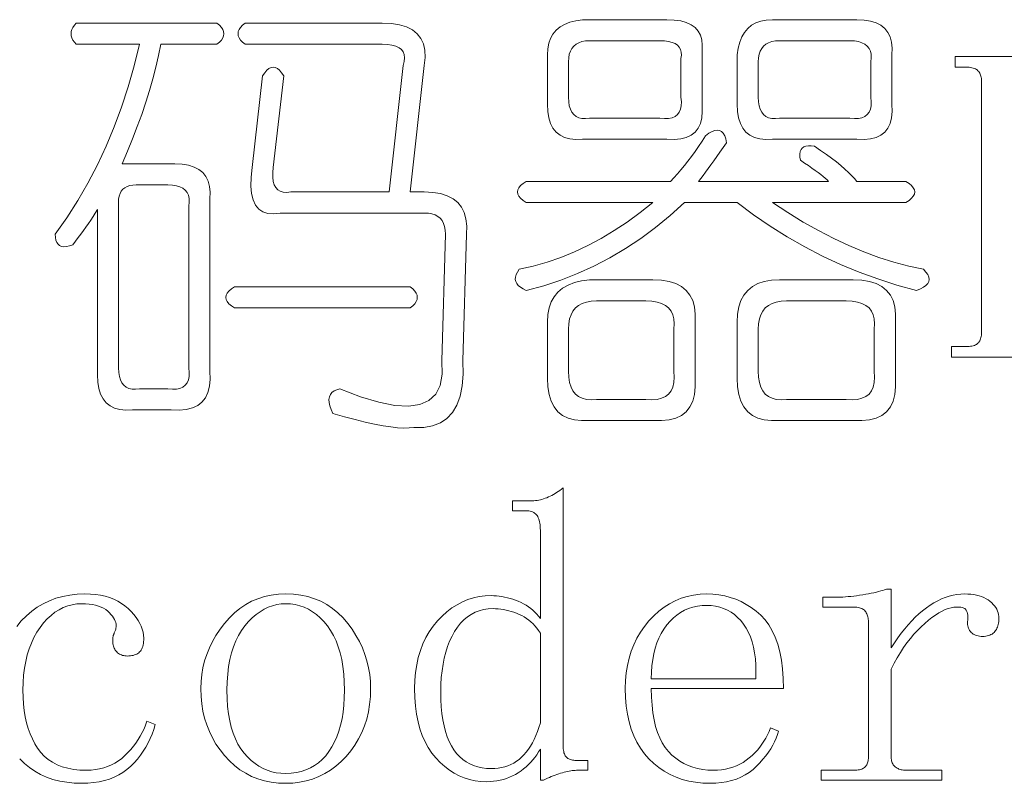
# Model space of a CAD drawing. Extents: x 1 to 297, y 1 to 210.
# Tile 148 of 171: x 244.73 to 249.21, y 46.9 to 50.37. Entities that reach past the tile are written whole.
import ezdxf

# ---------------------------------------------------------------- set-up
doc = ezdxf.new("R2010")
doc.units = 0

msp = doc.modelspace()

# ---------------------------------------------------------------- linework, layer by layer
at = {"color": 7, "lineweight": 13}
for points in [[(247.2906, 50.372), (247.6746, 50.372), (247.7079, 50.3706), (247.7374, 50.3663), (247.763, 50.3591), (247.7847, 50.349), (247.8026, 50.336), (247.8167, 50.3202), (247.827, 50.3015), (247.8333, 50.2799), (247.8359, 50.2554), (247.8346, 50.228), (247.8346, 49.988), (247.8359, 49.9548), (247.8334, 49.9253), (247.827, 49.8997), (247.8167, 49.878), (247.8026, 49.86), (247.7847, 49.846), (247.763, 49.8357), (247.7374, 49.8293), (247.7079, 49.8268), (247.6746, 49.828), (247.2906, 49.828), (247.2602, 49.8268), (247.233, 49.8293), (247.209, 49.8357), (247.1882, 49.846), (247.1706, 49.86), (247.1562, 49.878), (247.145, 49.8997), (247.137, 49.9253), (247.1322, 49.9548), (247.1306, 49.988), (247.1306, 50.212), (247.1322, 50.2396), (247.137, 50.2645), (247.145, 50.2869), (247.1562, 50.3068), (247.1706, 50.324), (247.1882, 50.3388), (247.209, 50.3509), (247.233, 50.3605), (247.2602, 50.3676)], [(247.9946, 50.212), (247.9991, 50.2424), (248.0061, 50.2696), (248.0157, 50.2936), (248.0279, 50.3144), (248.0426, 50.332), (248.0599, 50.3464), (248.0798, 50.3576), (248.1022, 50.3656), (248.1271, 50.3704), (248.1546, 50.372), (248.5386, 50.372), (248.5719, 50.3704), (248.6013, 50.3656), (248.627, 50.3576), (248.6487, 50.3464), (248.6666, 50.332), (248.6807, 50.3144), (248.6909, 50.2936), (248.6974, 50.2696), (248.6999, 50.2424), (248.6986, 50.212), (248.6986, 49.988), (248.6999, 49.9548), (248.6974, 49.9253), (248.6909, 49.8997), (248.6807, 49.878), (248.6666, 49.86), (248.6487, 49.846), (248.627, 49.8357), (248.6013, 49.8293), (248.5719, 49.8268), (248.5386, 49.828), (248.1546, 49.828), (248.1242, 49.8268), (248.097, 49.8293), (248.073, 49.8357), (248.0522, 49.846), (248.0346, 49.86), (248.0202, 49.878), (248.009, 49.8997), (248.001, 49.9253), (247.9962, 49.9548), (247.9946, 49.988)], [(244.9866, 50.356), (245.6266, 50.356), (245.6382, 50.3464), (245.6471, 50.3368), (245.6535, 50.3272), (245.6573, 50.3176), (245.6586, 50.308), (245.6573, 50.2984), (245.6535, 50.2888), (245.6471, 50.2792), (245.6382, 50.2696), (245.6266, 50.26), (245.3706, 50.26), (245.3602, 50.2085), (245.3482, 50.1564), (245.3346, 50.1036), (245.3194, 50.0501), (245.3026, 49.996), (245.2842, 49.9413), (245.2642, 49.886), (245.2426, 49.83), (245.2194, 49.7733), (245.1946, 49.716), (245.4346, 49.716), (245.4679, 49.7144), (245.4973, 49.7096), (245.5229, 49.7016), (245.5447, 49.6904), (245.5626, 49.676), (245.5767, 49.6584), (245.5869, 49.6376), (245.5934, 49.6136), (245.5959, 49.5864), (245.5946, 49.556), (245.5946, 48.772), (245.5957, 48.7357), (245.5927, 48.7036), (245.5855, 48.6756), (245.5742, 48.6517), (245.5586, 48.632), (245.539, 48.6165), (245.5151, 48.6052), (245.4871, 48.598), (245.455, 48.5949), (245.4186, 48.596), (245.2426, 48.596), (245.2122, 48.5948), (245.185, 48.5973), (245.161, 48.6037), (245.1402, 48.614), (245.1226, 48.628), (245.1082, 48.646), (245.097, 48.6677), (245.089, 48.6933), (245.0842, 48.7228), (245.0826, 48.756), (245.0826, 49.508), (245.0729, 49.492), (245.0628, 49.476), (245.0524, 49.46), (245.0417, 49.444), (245.0306, 49.428), (245.0193, 49.412), (245.0076, 49.396), (244.9956, 49.38), (244.9833, 49.364), (244.9706, 49.348), (244.9554, 49.3428), (244.9418, 49.3397), (244.9298, 49.3389), (244.9194, 49.3404), (244.9106, 49.344), (244.9034, 49.35), (244.8978, 49.3581), (244.8938, 49.3685), (244.8914, 49.3812), (244.8906, 49.396), (244.9434, 49.4709), (244.993, 49.5484), (245.0394, 49.6284), (245.0826, 49.7109), (245.1226, 49.796), (245.1594, 49.8837), (245.193, 49.974), (245.2234, 50.0668), (245.2506, 50.1621), (245.2746, 50.26), (244.9866, 50.26), (244.978, 50.2696), (244.9713, 50.2792), (244.9665, 50.2888), (244.9636, 50.2984), (244.9626, 50.308), (244.9636, 50.3176), (244.9665, 50.3272), (244.9713, 50.3368), (244.978, 50.3464)], [(245.7546, 50.356), (246.3786, 50.356), (246.4209, 50.3541), (246.458, 50.3484), (246.49, 50.3388), (246.5169, 50.3253), (246.5386, 50.308), (246.5553, 50.2869), (246.5668, 50.262), (246.5732, 50.2332), (246.5745, 50.2005), (246.5706, 50.164), (246.5066, 49.588), (246.5706, 49.588), (246.61, 49.5861), (246.6449, 49.5804), (246.6753, 49.5708), (246.7012, 49.5573), (246.7226, 49.54), (246.7396, 49.5189), (246.7521, 49.494), (246.7601, 49.4652), (246.7636, 49.4325), (246.7626, 49.396), (246.7466, 48.82), (246.7473, 48.7594), (246.7428, 48.7055), (246.7332, 48.6583), (246.7185, 48.6178), (246.6986, 48.584), (246.6737, 48.557), (246.6436, 48.5367), (246.6084, 48.5231), (246.5681, 48.5162), (246.5226, 48.516), (246.5017, 48.5138), (246.4772, 48.5135), (246.4492, 48.5151), (246.4177, 48.5186), (246.3826, 48.524), (246.3441, 48.5314), (246.302, 48.5407), (246.2564, 48.5519), (246.2073, 48.565), (246.1546, 48.58), (246.1463, 48.5984), (246.1405, 48.6152), (246.1373, 48.6304), (246.1367, 48.644), (246.1386, 48.656), (246.1431, 48.6664), (246.1501, 48.6752), (246.1598, 48.6824), (246.1719, 48.688), (246.1866, 48.692), (246.2805, 48.6559), (246.3639, 48.6306), (246.4367, 48.6162), (246.4989, 48.6127), (246.5506, 48.62), (246.5918, 48.6383), (246.6223, 48.6674), (246.6423, 48.7074), (246.6517, 48.7583), (246.6506, 48.82), (246.6666, 49.396), (246.6657, 49.4143), (246.6628, 49.4306), (246.658, 49.445), (246.6513, 49.4575), (246.6426, 49.468), (246.6321, 49.4767), (246.6196, 49.4834), (246.6052, 49.4882), (246.5889, 49.4911), (246.5706, 49.492), (245.9146, 49.492), (245.8846, 49.4884), (245.8583, 49.4901), (245.8359, 49.4973), (245.8174, 49.51), (245.8026, 49.528), (245.7917, 49.5516), (245.7847, 49.5805), (245.7815, 49.6149), (245.7822, 49.6548), (245.7866, 49.7), (245.8346, 50.116), (245.8442, 50.1304), (245.8538, 50.1416), (245.8634, 50.1496), (245.873, 50.1544), (245.8826, 50.156), (245.8922, 50.1544), (245.9018, 50.1496), (245.9114, 50.1416), (245.921, 50.1304), (245.9306, 50.116), (245.8826, 49.7), (245.8806, 49.6759), (245.8807, 49.6546), (245.8831, 49.6362), (245.8878, 49.6207), (245.8946, 49.608), (245.9037, 49.5983), (245.9151, 49.5914), (245.9287, 49.5874), (245.9445, 49.5863), (245.9626, 49.588), (246.4106, 49.588), (246.4746, 50.164), (246.4794, 50.1823), (246.481, 50.1986), (246.4794, 50.213), (246.4746, 50.2255), (246.4666, 50.236), (246.4554, 50.2447), (246.441, 50.2514), (246.4234, 50.2562), (246.4026, 50.2591), (246.3786, 50.26), (245.7546, 50.26), (245.7431, 50.2696), (245.7341, 50.2792), (245.7278, 50.2888), (245.7239, 50.2984), (245.7226, 50.308), (245.7239, 50.3176), (245.7278, 50.3272), (245.7341, 50.3368), (245.7431, 50.3464)], [(247.6426, 50.276), (247.3226, 50.276), (247.3044, 50.2751), (247.2881, 50.2722), (247.2737, 50.2674), (247.2612, 50.2607), (247.2506, 50.252), (247.242, 50.2415), (247.2353, 50.229), (247.2305, 50.2146), (247.2276, 50.1983), (247.2266, 50.18), (247.2266, 50.02), (247.2276, 49.9989), (247.2305, 49.9804), (247.2353, 49.9644), (247.242, 49.9509), (247.2506, 49.94), (247.2612, 49.9317), (247.2737, 49.926), (247.2881, 49.9228), (247.3044, 49.9221), (247.3226, 49.924), (247.6426, 49.924), (247.6638, 49.9221), (247.6823, 49.9228), (247.6983, 49.926), (247.7117, 49.9317), (247.7226, 49.94), (247.731, 49.9509), (247.7367, 49.9644), (247.7399, 49.9804), (247.7406, 49.9989), (247.7386, 50.02), (247.7386, 50.196), (247.7406, 50.2112), (247.7399, 50.2248), (247.7367, 50.2368), (247.731, 50.2472), (247.7226, 50.256), (247.7117, 50.2632), (247.6983, 50.2688), (247.6823, 50.2728), (247.6638, 50.2752)], [(248.5066, 50.276), (248.1866, 50.276), (248.1684, 50.2751), (248.1521, 50.2722), (248.1377, 50.2674), (248.1252, 50.2607), (248.1146, 50.252), (248.106, 50.2415), (248.0993, 50.229), (248.0945, 50.2146), (248.0916, 50.1983), (248.0906, 50.18), (248.0906, 50.02), (248.0916, 49.9989), (248.0945, 49.9804), (248.0993, 49.9644), (248.106, 49.9509), (248.1146, 49.94), (248.1252, 49.9317), (248.1377, 49.926), (248.1521, 49.9228), (248.1684, 49.9221), (248.1866, 49.924), (248.5066, 49.924), (248.5278, 49.9221), (248.5463, 49.9228), (248.5623, 49.926), (248.5757, 49.9317), (248.5866, 49.94), (248.595, 49.9509), (248.6007, 49.9644), (248.6039, 49.9804), (248.6046, 49.9989), (248.6026, 50.02), (248.6026, 50.18), (248.6046, 50.1983), (248.6039, 50.2146), (248.6007, 50.229), (248.595, 50.2415), (248.5866, 50.252), (248.5757, 50.2607), (248.5623, 50.2674), (248.5463, 50.2722), (248.5278, 50.2751)], [(248.2826, 49.732), (248.2804, 49.7471), (248.2801, 49.7602), (248.2817, 49.7714), (248.2852, 49.7807), (248.2906, 49.788), (248.298, 49.7935), (248.3073, 49.797), (248.3185, 49.7986), (248.3316, 49.7983), (248.3466, 49.796), (248.3745, 49.7772), (248.4004, 49.7589), (248.4244, 49.7413), (248.4465, 49.7244), (248.4666, 49.708), (248.4849, 49.6924), (248.5012, 49.6773), (248.5156, 49.6629), (248.5281, 49.6492), (248.5386, 49.636), (248.7626, 49.636), (248.777, 49.6264), (248.7882, 49.6168), (248.7962, 49.6072), (248.801, 49.5976), (248.8026, 49.588), (248.801, 49.5784), (248.7962, 49.5688), (248.7882, 49.5592), (248.777, 49.5496), (248.7626, 49.54), (248.1546, 49.54), (248.2249, 49.4938), (248.2948, 49.4511), (248.3644, 49.4119), (248.4337, 49.3762), (248.5026, 49.344), (248.5713, 49.3154), (248.6396, 49.2903), (248.7076, 49.2687), (248.7753, 49.2506), (248.8426, 49.236), (248.8538, 49.2236), (248.8618, 49.2117), (248.8666, 49.2005), (248.8682, 49.19), (248.8666, 49.18), (248.8618, 49.1708), (248.8538, 49.1621), (248.8426, 49.1541), (248.8282, 49.1468), (248.8106, 49.14), (248.7218, 49.1642), (248.6346, 49.1919), (248.549, 49.2231), (248.465, 49.2578), (248.3826, 49.296), (248.3018, 49.3378), (248.2226, 49.3831), (248.145, 49.4319), (248.069, 49.4842), (247.9946, 49.54), (247.7546, 49.54), (247.6898, 49.4813), (247.6234, 49.4268), (247.5554, 49.3764), (247.4858, 49.3301), (247.4146, 49.288), (247.3418, 49.2501), (247.2674, 49.2164), (247.1914, 49.1868), (247.1138, 49.1613), (247.0346, 49.14), (247.0199, 49.1468), (247.0078, 49.1541), (246.9982, 49.1621), (246.9911, 49.1708), (246.9866, 49.18), (246.9847, 49.19), (246.9854, 49.2005), (246.9886, 49.2117), (246.9943, 49.2236), (247.0026, 49.236), (247.0663, 49.2506), (247.1293, 49.2687), (247.1918, 49.2903), (247.2535, 49.3154), (247.3146, 49.344), (247.3751, 49.3762), (247.435, 49.4119), (247.4942, 49.4511), (247.5527, 49.4938), (247.6106, 49.54), (247.0346, 49.54), (247.0202, 49.5496), (247.009, 49.5592), (247.001, 49.5688), (246.9962, 49.5784), (246.9946, 49.588), (246.9962, 49.5976), (247.001, 49.6072), (247.009, 49.6168), (247.0202, 49.6264), (247.0346, 49.636), (247.6906, 49.636), (247.7066, 49.6525), (247.7226, 49.67), (247.7386, 49.6884), (247.7546, 49.7077), (247.7706, 49.728), (247.7866, 49.7493), (247.8026, 49.7716), (247.8186, 49.7948), (247.8346, 49.8189), (247.8506, 49.844), (247.866, 49.8552), (247.8801, 49.8632), (247.8929, 49.868), (247.9044, 49.8696), (247.9146, 49.868), (247.9236, 49.8632), (247.9313, 49.8552), (247.9377, 49.844), (247.9428, 49.8296), (247.9466, 49.812), (247.931, 49.7901), (247.9159, 49.7692), (247.9015, 49.7492), (247.8878, 49.7301), (247.8746, 49.712), (247.8622, 49.6949), (247.8503, 49.6788), (247.8391, 49.6636), (247.8286, 49.6493), (247.8186, 49.636), (248.4106, 49.636), (248.4036, 49.6428), (248.3953, 49.6501), (248.3857, 49.6581), (248.3748, 49.6668), (248.3626, 49.676), (248.3492, 49.686), (248.3345, 49.6965), (248.3185, 49.7077), (248.3012, 49.7196)], [(245.4026, 49.62), (245.2586, 49.62), (245.2434, 49.6192), (245.2298, 49.6168), (245.2178, 49.6128), (245.2074, 49.6072), (245.1986, 49.6), (245.1914, 49.5912), (245.1858, 49.5808), (245.1818, 49.5688), (245.1794, 49.5552), (245.1786, 49.54), (245.1786, 48.788), (245.1796, 48.7669), (245.1825, 48.7484), (245.1873, 48.7324), (245.194, 48.7189), (245.2026, 48.708), (245.2132, 48.6997), (245.2257, 48.694), (245.2401, 48.6908), (245.2564, 48.6901), (245.2746, 48.692), (245.4026, 48.692), (245.4238, 48.6901), (245.4423, 48.6908), (245.4583, 48.694), (245.4718, 48.6997), (245.4826, 48.708), (245.491, 48.7189), (245.4967, 48.7324), (245.4999, 48.7484), (245.5005, 48.7669), (245.4986, 48.788), (245.4986, 49.524), (245.5005, 49.5423), (245.4999, 49.5586), (245.4967, 49.573), (245.491, 49.5855), (245.4826, 49.596), (245.4718, 49.6047), (245.4583, 49.6114), (245.4423, 49.6162), (245.4238, 49.6191)], [(247.1306, 48.996), (247.1326, 49.0296), (247.1383, 49.06), (247.1479, 49.0872), (247.1613, 49.1112), (247.1786, 49.132), (247.1998, 49.1496), (247.2247, 49.164), (247.2535, 49.1752), (247.2861, 49.1832), (247.3226, 49.188), (247.6106, 49.188), (247.65, 49.1861), (247.6849, 49.1804), (247.7153, 49.1708), (247.7412, 49.1573), (247.7626, 49.14), (247.7796, 49.1189), (247.7921, 49.094), (247.8001, 49.0652), (247.8036, 49.0325), (247.8026, 48.996), (247.8026, 48.74), (247.8036, 48.7007), (247.8001, 48.6658), (247.7921, 48.6354), (247.7796, 48.6095), (247.7626, 48.588), (247.7412, 48.5711), (247.7153, 48.5586), (247.6849, 48.5506), (247.65, 48.5471), (247.6106, 48.548), (247.3226, 48.548), (247.2861, 48.5471), (247.2535, 48.5506), (247.2247, 48.5586), (247.1998, 48.5711), (247.1786, 48.588), (247.1613, 48.6095), (247.1479, 48.6354), (247.1383, 48.6658), (247.1326, 48.7007), (247.1306, 48.74)], [(247.9946, 48.996), (247.9966, 49.0325), (248.0023, 49.0652), (248.0119, 49.094), (248.0253, 49.1189), (248.0426, 49.14), (248.0638, 49.1573), (248.0887, 49.1708), (248.1175, 49.1804), (248.1501, 49.1861), (248.1866, 49.188), (248.5226, 49.188), (248.562, 49.1861), (248.5969, 49.1804), (248.6273, 49.1708), (248.6532, 49.1573), (248.6746, 49.14), (248.6916, 49.1189), (248.7041, 49.094), (248.7121, 49.0652), (248.7156, 49.0325), (248.7146, 48.996), (248.7146, 48.74), (248.7156, 48.7007), (248.7121, 48.6658), (248.7041, 48.6354), (248.6916, 48.6095), (248.6746, 48.588), (248.6532, 48.5711), (248.6273, 48.5586), (248.5969, 48.5506), (248.562, 48.5471), (248.5226, 48.548), (248.1866, 48.548), (248.1501, 48.5471), (248.1175, 48.5506), (248.0887, 48.5586), (248.0638, 48.5711), (248.0426, 48.588), (248.0253, 48.6095), (248.0119, 48.6354), (248.0023, 48.6658), (247.9966, 48.7007), (247.9946, 48.74)], [(246.5066, 49.156), (246.5182, 49.1464), (246.5271, 49.1368), (246.5335, 49.1272), (246.5374, 49.1176), (246.5386, 49.108), (246.5374, 49.0984), (246.5335, 49.0888), (246.5271, 49.0792), (246.5182, 49.0696), (246.5066, 49.06), (245.7066, 49.06), (245.6922, 49.0696), (245.681, 49.0792), (245.673, 49.0888), (245.6682, 49.0984), (245.6666, 49.108), (245.6682, 49.1176), (245.673, 49.1272), (245.681, 49.1368), (245.6922, 49.1464), (245.7066, 49.156)], [(247.5786, 49.092), (247.3546, 49.092), (247.3303, 49.0908), (247.3085, 49.0869), (247.2894, 49.0805), (247.2727, 49.0716), (247.2586, 49.06), (247.2471, 49.046), (247.2382, 49.0293), (247.2318, 49.0101), (247.2279, 48.9884), (247.2266, 48.964), (247.2266, 48.772), (247.2279, 48.7448), (247.2318, 48.7208), (247.2382, 48.7), (247.2471, 48.6824), (247.2586, 48.668), (247.2727, 48.6568), (247.2894, 48.6488), (247.3085, 48.644), (247.3303, 48.6424), (247.3546, 48.644), (247.5786, 48.644), (247.6058, 48.6424), (247.6298, 48.644), (247.6506, 48.6488), (247.6682, 48.6568), (247.6826, 48.668), (247.6938, 48.6824), (247.7018, 48.7), (247.7066, 48.7208), (247.7082, 48.7448), (247.7066, 48.772), (247.7066, 48.964), (247.7082, 48.9884), (247.7066, 49.0101), (247.7018, 49.0293), (247.6938, 49.046), (247.6826, 49.06), (247.6682, 49.0716), (247.6506, 49.0805), (247.6298, 49.0869), (247.6058, 49.0908)], [(248.4906, 49.092), (248.2186, 49.092), (248.1943, 49.0908), (248.1725, 49.0869), (248.1534, 49.0805), (248.1367, 49.0716), (248.1226, 49.06), (248.1111, 49.046), (248.1022, 49.0293), (248.0957, 49.0101), (248.0919, 48.9884), (248.0906, 48.964), (248.0906, 48.772), (248.0919, 48.7448), (248.0957, 48.7208), (248.1022, 48.7), (248.1111, 48.6824), (248.1226, 48.668), (248.1367, 48.6568), (248.1534, 48.6488), (248.1725, 48.644), (248.1943, 48.6424), (248.2186, 48.644), (248.4906, 48.644), (248.5178, 48.6424), (248.5418, 48.644), (248.5626, 48.6488), (248.5802, 48.6568), (248.5946, 48.668), (248.6058, 48.6824), (248.6138, 48.7), (248.6186, 48.7208), (248.6202, 48.7448), (248.6186, 48.772), (248.6186, 48.964), (248.6202, 48.9884), (248.6186, 49.0101), (248.6138, 49.0293), (248.6058, 49.046), (248.5946, 49.06), (248.5802, 49.0716), (248.5626, 49.0805), (248.5418, 49.0869), (248.5178, 49.0908)], [(246.8535, 46.904), (246.8271, 46.9051), (246.8015, 46.9084), (246.7766, 46.9137), (246.7525, 46.9213), (246.729, 46.931), (246.7064, 46.9428), (246.6845, 46.9568), (246.6633, 46.973), (246.6429, 46.9913), (246.6232, 47.0118), (246.6049, 47.0343), (246.5884, 47.0589), (246.5739, 47.0854), (246.5614, 47.114), (246.5508, 47.1445), (246.5421, 47.1771), (246.5353, 47.2117), (246.5305, 47.2483), (246.5276, 47.2869), (246.5266, 47.3275), (246.5277, 47.3653), (246.5308, 47.4016), (246.536, 47.4363), (246.5433, 47.4695), (246.5526, 47.5011), (246.5641, 47.5312), (246.5776, 47.5597), (246.5932, 47.5866), (246.6109, 47.6119), (246.6306, 47.6358), (246.6518, 47.6576), (246.6737, 47.6772), (246.6964, 47.6945), (246.7198, 47.7094), (246.7439, 47.7221), (246.7688, 47.7325), (246.7944, 47.7405), (246.8208, 47.7463), (246.8479, 47.7497), (246.8758, 47.7509), (246.8877, 47.7506), (246.8997, 47.7499), (246.9118, 47.7486), (246.9239, 47.7467), (246.9361, 47.7444), (246.9484, 47.7415), (246.9608, 47.7382), (246.9732, 47.7343), (246.9857, 47.7298), (246.9983, 47.7249), (247.0107, 47.7194), (247.0226, 47.7135), (247.0339, 47.707), (247.0447, 47.6999), (247.055, 47.6924), (247.0648, 47.6843), (247.074, 47.6758), (247.0827, 47.6667), (247.0909, 47.657), (247.0986, 47.6469), (247.0986, 48.048), (247.0985, 48.0567), (247.098, 48.065), (247.0973, 48.0728), (247.0963, 48.0801), (247.0949, 48.087), (247.0933, 48.0935), (247.0914, 48.0995), (247.0891, 48.1051), (247.0866, 48.1102), (247.0838, 48.1149), (247.0806, 48.1191), (247.0769, 48.1229), (247.0728, 48.1263), (247.0683, 48.1292), (247.0633, 48.1316), (247.0579, 48.1336), (247.052, 48.1352), (247.0457, 48.1363), (247.039, 48.137), (247.0318, 48.1372), (246.9723, 48.1372), (246.9723, 48.1818), (247.0541, 48.1818), (247.0615, 48.1819), (247.0689, 48.1824), (247.0763, 48.1831), (247.0838, 48.1841), (247.0912, 48.1855), (247.0986, 48.1871), (247.106, 48.189), (247.1135, 48.1913), (247.1209, 48.1938), (247.1283, 48.1966), (247.1358, 48.1997), (247.1432, 48.2032), (247.1506, 48.2069), (247.1581, 48.2109), (247.1655, 48.2152), (247.1729, 48.2198), (247.1803, 48.2247), (247.1878, 48.2299), (247.1952, 48.2354), (247.2026, 48.2412), (247.2026, 47.0675), (247.2028, 47.0603), (247.2032, 47.0535), (247.204, 47.0472), (247.205, 47.0413), (247.2063, 47.0359), (247.208, 47.0309), (247.2099, 47.0264), (247.2121, 47.0223), (247.2147, 47.0187), (247.2175, 47.0155), (247.2206, 47.0126), (247.224, 47.0101), (247.2277, 47.0079), (247.2318, 47.006), (247.2361, 47.0043), (247.2407, 47.003), (247.2456, 47.0019), (247.2508, 47.0012), (247.2563, 47.0008), (247.2621, 47.0006), (247.3141, 47.0006), (247.3141, 46.956), (247.2695, 46.956), (247.2634, 46.9559), (247.2572, 46.9556), (247.2507, 46.955), (247.2439, 46.9543), (247.237, 46.9533), (247.2298, 46.952), (247.2224, 46.9506), (247.2148, 46.9489), (247.207, 46.947), (247.1989, 46.9449), (247.1907, 46.9426), (247.1824, 46.94), (247.1741, 46.9372), (247.1656, 46.9342), (247.1571, 46.931), (247.1485, 46.9275), (247.1399, 46.9238), (247.1312, 46.9199), (247.1224, 46.9158), (247.1135, 46.9115), (247.0986, 46.9115), (247.0986, 47.0526), (247.0909, 47.0395), (247.0827, 47.0269), (247.074, 47.0148), (247.0648, 47.0033), (247.055, 46.9923), (247.0447, 46.9817), (247.0339, 46.9718), (247.0226, 46.9623), (247.0107, 46.9533), (246.9983, 46.9449), (246.9855, 46.9371), (246.9723, 46.9302), (246.9588, 46.9241), (246.9449, 46.9188), (246.9306, 46.9143), (246.9159, 46.9106), (246.9008, 46.9077), (246.8854, 46.9057), (246.8696, 46.9044)], [(248.6958, 47.5132), (248.7107, 47.5364), (248.7259, 47.5585), (248.7413, 47.5795), (248.757, 47.5994), (248.7728, 47.6181), (248.7889, 47.6358), (248.8052, 47.6523), (248.8218, 47.6677), (248.8385, 47.682), (248.8555, 47.6952), (248.8726, 47.7072), (248.8898, 47.7179), (248.9071, 47.7274), (248.9244, 47.7356), (248.9418, 47.7425), (248.9593, 47.7482), (248.9769, 47.7526), (248.9946, 47.7558), (249.0123, 47.7577), (249.0301, 47.7583), (249.0446, 47.758), (249.0584, 47.757), (249.0716, 47.7553), (249.0841, 47.753), (249.096, 47.75), (249.1072, 47.7463), (249.1177, 47.7419), (249.1275, 47.7369), (249.1367, 47.7313), (249.1452, 47.7249), (249.153, 47.7181), (249.1599, 47.7111), (249.166, 47.7038), (249.1713, 47.6964), (249.1758, 47.6887), (249.1795, 47.6808), (249.1824, 47.6726), (249.1844, 47.6643), (249.1857, 47.6557), (249.1861, 47.6469), (249.1859, 47.6396), (249.1853, 47.6326), (249.1844, 47.6259), (249.1831, 47.6196), (249.1814, 47.6135), (249.1794, 47.6077), (249.177, 47.6022), (249.1742, 47.597), (249.171, 47.5921), (249.1675, 47.5875), (249.1636, 47.5832), (249.1593, 47.5794), (249.1547, 47.5761), (249.1497, 47.5732), (249.1443, 47.5708), (249.1385, 47.5687), (249.1324, 47.5672), (249.1259, 47.5661), (249.119, 47.5654), (249.1118, 47.5652), (249.1045, 47.5654), (249.0977, 47.5661), (249.0912, 47.5672), (249.085, 47.5687), (249.0793, 47.5708), (249.0739, 47.5732), (249.0689, 47.5761), (249.0642, 47.5794), (249.06, 47.5832), (249.0561, 47.5875), (249.0526, 47.5921), (249.0497, 47.597), (249.0473, 47.6022), (249.0454, 47.6077), (249.044, 47.6135), (249.0431, 47.6196), (249.0428, 47.6259), (249.043, 47.6326), (249.0437, 47.6396), (249.0449, 47.6469), (249.0448, 47.6513), (249.0446, 47.6555), (249.0443, 47.6596), (249.0437, 47.6635), (249.0431, 47.6673), (249.0422, 47.671), (249.0413, 47.6745), (249.0402, 47.6778), (249.0389, 47.681), (249.0375, 47.684), (249.0357, 47.6869), (249.0333, 47.6894), (249.0303, 47.6916), (249.0268, 47.6936), (249.0226, 47.6952), (249.0179, 47.6965), (249.0125, 47.6976), (249.0066, 47.6983), (249, 47.6987), (248.9929, 47.6989), (248.9808, 47.6982), (248.9681, 47.6959), (248.9549, 47.6922), (248.9412, 47.687), (248.927, 47.6803), (248.9122, 47.6722), (248.897, 47.6625), (248.8812, 47.6514), (248.8649, 47.6387), (248.8481, 47.6246), (248.8312, 47.6092), (248.8146, 47.5925), (248.7985, 47.5747), (248.7827, 47.5557), (248.7673, 47.5355), (248.7522, 47.5141), (248.7375, 47.4915), (248.7233, 47.4677), (248.7093, 47.4428), (248.6958, 47.4166), (248.6958, 47.0155), (248.696, 47.0097), (248.6965, 47.0042), (248.6974, 46.999), (248.6987, 46.9941), (248.7004, 46.9895), (248.7025, 46.9852), (248.7049, 46.9812), (248.7077, 46.9774), (248.7108, 46.974), (248.7143, 46.9709), (248.7182, 46.9681), (248.7222, 46.9655), (248.7265, 46.9633), (248.731, 46.9614), (248.7357, 46.9598), (248.7406, 46.9584), (248.7458, 46.9574), (248.7512, 46.9566), (248.7568, 46.9562), (248.7626, 46.956), (248.9261, 46.956), (248.9261, 46.9115), (248.3763, 46.9115), (248.3763, 46.956), (248.5249, 46.956), (248.5321, 46.9562), (248.5389, 46.9566), (248.5452, 46.9574), (248.5511, 46.9584), (248.5565, 46.9598), (248.5615, 46.9614), (248.566, 46.9633), (248.5701, 46.9655), (248.5737, 46.9681), (248.5769, 46.9709), (248.5797, 46.974), (248.5823, 46.9774), (248.5845, 46.9812), (248.5864, 46.9852), (248.5881, 46.9895), (248.5894, 46.9941), (248.5904, 46.999), (248.5912, 47.0042), (248.5916, 47.0097), (248.5918, 47.0155), (248.5918, 47.632), (248.5916, 47.6379), (248.5912, 47.6435), (248.5904, 47.6489), (248.5894, 47.654), (248.5881, 47.659), (248.5864, 47.6637), (248.5845, 47.6682), (248.5823, 47.6725), (248.5797, 47.6765), (248.5769, 47.6803), (248.5737, 47.6839), (248.5701, 47.687), (248.566, 47.6898), (248.5615, 47.6922), (248.5565, 47.6943), (248.5511, 47.6959), (248.5452, 47.6972), (248.5389, 47.6982), (248.5321, 47.6987), (248.5249, 47.6989), (248.3838, 47.6989), (248.3838, 47.7435), (248.4432, 47.7435), (248.4538, 47.7436), (248.4647, 47.7439), (248.4761, 47.7445), (248.4878, 47.7453), (248.4998, 47.7463), (248.5123, 47.7475), (248.5251, 47.7489), (248.5383, 47.7506), (248.5518, 47.7525), (248.5658, 47.7546), (248.5795, 47.7569), (248.5927, 47.7592), (248.6051, 47.7616), (248.6169, 47.7641), (248.628, 47.7667), (248.6384, 47.7693), (248.6482, 47.772), (248.6573, 47.7748), (248.6657, 47.7777), (248.6735, 47.7806), (248.6958, 47.7806)], [(246.326, 47.3275), (246.3249, 47.291), (246.3216, 47.2557), (246.316, 47.2217), (246.3082, 47.189), (246.2982, 47.1575), (246.2859, 47.1273), (246.2715, 47.0984), (246.2547, 47.0707), (246.2358, 47.0443), (246.2146, 47.0192), (246.1918, 46.9959), (246.168, 46.9751), (246.1431, 46.9567), (246.1172, 46.9407), (246.0902, 46.9273), (246.0622, 46.9162), (246.0331, 46.9076), (246.0031, 46.9015), (245.9719, 46.8978), (245.9398, 46.8966), (245.9062, 46.8979), (245.8739, 46.9017), (245.8429, 46.908), (245.8132, 46.9168), (245.7847, 46.9282), (245.7575, 46.9421), (245.7315, 46.9585), (245.7068, 46.9774), (245.6834, 46.9989), (245.6612, 47.0229), (245.6407, 47.0487), (245.6224, 47.0755), (245.6063, 47.1034), (245.5923, 47.1322), (245.5804, 47.1622), (245.5707, 47.1932), (245.5632, 47.2252), (245.5578, 47.2582), (245.5546, 47.2923), (245.5535, 47.3275), (245.5546, 47.3599), (245.5578, 47.3917), (245.5632, 47.4229), (245.5707, 47.4535), (245.5804, 47.4835), (245.5923, 47.5129), (245.6063, 47.5417), (245.6224, 47.5699), (245.6407, 47.5976), (245.6612, 47.6246), (245.6834, 47.65), (245.7068, 47.6727), (245.7315, 47.6928), (245.7575, 47.7102), (245.7847, 47.7249), (245.8132, 47.7369), (245.8429, 47.7463), (245.8739, 47.753), (245.9062, 47.757), (245.9398, 47.7583), (245.9747, 47.757), (246.0081, 47.753), (246.0401, 47.7463), (246.0705, 47.7369), (246.0995, 47.7249), (246.127, 47.7102), (246.153, 47.6928), (246.1775, 47.6727), (246.2005, 47.65), (246.2221, 47.6246), (246.2418, 47.5976), (246.2595, 47.5699), (246.2751, 47.5417), (246.2886, 47.5129), (246.3, 47.4835), (246.3094, 47.4535), (246.3167, 47.4229), (246.3219, 47.3917), (246.325, 47.3599)], [(247.6038, 47.3275), (247.6046, 47.2885), (247.6069, 47.2518), (247.6108, 47.2175), (247.6163, 47.1854), (247.6233, 47.1557), (247.6319, 47.1282), (247.642, 47.1031), (247.6537, 47.0802), (247.6669, 47.0597), (247.6818, 47.0415), (247.6978, 47.0252), (247.7149, 47.0107), (247.7329, 46.9979), (247.7519, 46.9868), (247.7718, 46.9774), (247.7928, 46.9697), (247.8146, 46.9637), (247.8375, 46.9595), (247.8613, 46.9569), (247.8861, 46.956), (247.9051, 46.9566), (247.9235, 46.9583), (247.9413, 46.9611), (247.9586, 46.965), (247.9752, 46.97), (247.9912, 46.9761), (248.0067, 46.9833), (248.0215, 46.9917), (248.0358, 47.0012), (248.0495, 47.0118), (248.0625, 47.0232), (248.0747, 47.0351), (248.0863, 47.0475), (248.097, 47.0605), (248.1071, 47.074), (248.1163, 47.088), (248.1249, 47.1025), (248.1327, 47.1175), (248.1397, 47.1331), (248.1461, 47.1492), (248.1832, 47.1343), (248.1782, 47.118), (248.1721, 47.1018), (248.1648, 47.0856), (248.1565, 47.0695), (248.147, 47.0535), (248.1364, 47.0376), (248.1247, 47.0217), (248.1119, 47.006), (248.098, 46.9902), (248.0829, 46.9746), (248.0668, 46.9598), (248.0495, 46.9465), (248.0311, 46.9348), (248.0116, 46.9247), (247.991, 46.9161), (247.9693, 46.9091), (247.9464, 46.9036), (247.9225, 46.8997), (247.8974, 46.8974), (247.8712, 46.8966), (247.8377, 46.8977), (247.8054, 46.9011), (247.7744, 46.9066), (247.7446, 46.9144), (247.7161, 46.9245), (247.6889, 46.9367), (247.6629, 46.9512), (247.6382, 46.9679), (247.6148, 46.9869), (247.5926, 47.008), (247.5722, 47.0313), (247.5538, 47.0565), (247.5377, 47.0836), (247.5237, 47.1126), (247.5118, 47.1436), (247.5022, 47.1765), (247.4946, 47.2114), (247.4892, 47.2481), (247.486, 47.2868), (247.4849, 47.3275), (247.486, 47.364), (247.4892, 47.3992), (247.4946, 47.4332), (247.5022, 47.4659), (247.5118, 47.4974), (247.5237, 47.5276), (247.5377, 47.5565), (247.5538, 47.5842), (247.5722, 47.6106), (247.5926, 47.6358), (247.6147, 47.659), (247.6376, 47.6799), (247.6616, 47.6983), (247.6865, 47.7142), (247.7124, 47.7277), (247.7393, 47.7387), (247.7671, 47.7473), (247.7959, 47.7534), (247.8256, 47.7571), (247.8563, 47.7583), (247.8842, 47.7574), (247.9113, 47.7545), (247.9377, 47.7496), (247.9633, 47.7429), (247.9882, 47.7342), (248.0123, 47.7236), (248.0357, 47.711), (248.0584, 47.6965), (248.0803, 47.6801), (248.1015, 47.6618), (248.1212, 47.641), (248.1389, 47.6175), (248.1545, 47.5911), (248.168, 47.5619), (248.1795, 47.5299), (248.1888, 47.4951), (248.1961, 47.4574), (248.2013, 47.4169), (248.2044, 47.3736), (248.2055, 47.3275)], [(245.6723, 47.32), (245.6731, 47.2824), (245.6755, 47.2468), (245.6794, 47.2132), (245.6848, 47.1816), (245.6918, 47.152), (245.7004, 47.1244), (245.7106, 47.0988), (245.7223, 47.0752), (245.7355, 47.0536), (245.7503, 47.034), (245.7663, 47.0164), (245.7829, 47.0006), (245.8002, 46.9867), (245.8181, 46.9746), (245.8367, 46.9644), (245.856, 46.956), (245.8759, 46.9495), (245.8965, 46.9449), (245.9178, 46.9421), (245.9398, 46.9412), (245.9645, 46.9422), (245.9881, 46.9452), (246.0105, 46.9502), (246.0319, 46.9572), (246.0521, 46.9663), (246.0713, 46.9773), (246.0893, 46.9903), (246.1062, 47.0054), (246.122, 47.0224), (246.1366, 47.0415), (246.15, 47.0623), (246.162, 47.0847), (246.1726, 47.1087), (246.1818, 47.1342), (246.1896, 47.1613), (246.1959, 47.1899), (246.2009, 47.2201), (246.2044, 47.2518), (246.2065, 47.2852), (246.2072, 47.32), (246.2064, 47.3577), (246.2041, 47.3936), (246.2002, 47.4276), (246.1947, 47.4597), (246.1877, 47.49), (246.1791, 47.5184), (246.169, 47.5449), (246.1573, 47.5696), (246.144, 47.5925), (246.1292, 47.6135), (246.1133, 47.6325), (246.0967, 47.6496), (246.0794, 47.6646), (246.0614, 47.6777), (246.0428, 47.6887), (246.0236, 47.6977), (246.0036, 47.7047), (245.983, 47.7097), (245.9617, 47.7128), (245.9398, 47.7138), (245.9192, 47.7128), (245.8991, 47.7097), (245.8794, 47.7047), (245.8601, 47.6977), (245.8413, 47.6887), (245.823, 47.6777), (245.8051, 47.6646), (245.7876, 47.6496), (245.7706, 47.6325), (245.7541, 47.6135), (245.7385, 47.5925), (245.7246, 47.5696), (245.7124, 47.5449), (245.7018, 47.5184), (245.6928, 47.49), (245.6854, 47.4597), (245.6797, 47.4276), (245.6756, 47.3936), (245.6732, 47.3577)], [(247.0986, 47.58), (247.091, 47.5916), (247.0829, 47.6025), (247.0743, 47.6127), (247.0654, 47.6222), (247.0559, 47.6311), (247.046, 47.6393), (247.0357, 47.6469), (247.0249, 47.6537), (247.0137, 47.6599), (247.0021, 47.6655), (246.9902, 47.6704), (246.9783, 47.6748), (246.9664, 47.6787), (246.9545, 47.6821), (246.9426, 47.685), (246.9307, 47.6873), (246.9189, 47.6891), (246.907, 47.6904), (246.8951, 47.6912), (246.8832, 47.6915), (246.8614, 47.6904), (246.8406, 47.6873), (246.8207, 47.6821), (246.8018, 47.6748), (246.7838, 47.6655), (246.7669, 47.654), (246.7509, 47.6405), (246.7358, 47.6249), (246.7217, 47.6072), (246.7086, 47.5875), (246.6966, 47.566), (246.6859, 47.5432), (246.6764, 47.5191), (246.6682, 47.4936), (246.6613, 47.4668), (246.6556, 47.4386), (246.6512, 47.4091), (246.648, 47.3783), (246.6461, 47.3461), (246.6455, 47.3126), (246.6461, 47.2779), (246.6479, 47.245), (246.6508, 47.214), (246.655, 47.1848), (246.6603, 47.1575), (246.6669, 47.1321), (246.6746, 47.1085), (246.6835, 47.0868), (246.6936, 47.0669), (246.7049, 47.0489), (246.7173, 47.0327), (246.7308, 47.0181), (246.7453, 47.0053), (246.7608, 46.9942), (246.7773, 46.9848), (246.795, 46.9771), (246.8136, 46.9712), (246.8333, 46.9669), (246.854, 46.9643), (246.8758, 46.9635), (246.8918, 46.964), (246.9074, 46.9655), (246.9225, 46.9682), (246.937, 46.9718), (246.951, 46.9765), (246.9645, 46.9822), (246.9774, 46.9889), (246.9899, 46.9967), (247.0018, 47.0056), (247.0132, 47.0155), (247.0241, 47.0264), (247.0344, 47.0383), (247.0443, 47.0513), (247.0536, 47.0654), (247.0624, 47.0805), (247.0707, 47.0966), (247.0785, 47.1138), (247.0857, 47.132), (247.0924, 47.1512), (247.0986, 47.1715)], [(248.0792, 47.372), (248.08, 47.4039), (248.0793, 47.4343), (248.0773, 47.4631), (248.0739, 47.4903), (248.069, 47.516), (248.0627, 47.5401), (248.055, 47.5626), (248.0459, 47.5836), (248.0354, 47.603), (248.0235, 47.6209), (248.0105, 47.6371), (247.9966, 47.6517), (247.9819, 47.6645), (247.9664, 47.6756), (247.9501, 47.685), (247.933, 47.6927), (247.9151, 47.6986), (247.8963, 47.7029), (247.8767, 47.7055), (247.8563, 47.7063), (247.8345, 47.7054), (247.8134, 47.7028), (247.7932, 47.6983), (247.7737, 47.6921), (247.7551, 47.684), (247.7373, 47.6742), (247.7204, 47.6626), (247.7042, 47.6493), (247.6889, 47.6341), (247.6743, 47.6172), (247.6609, 47.5987), (247.6489, 47.5789), (247.6384, 47.5577), (247.6292, 47.5352), (247.6214, 47.5113), (247.6151, 47.4861), (247.6101, 47.4596), (247.6066, 47.4318), (247.6045, 47.4026), (247.6038, 47.372)]]:
    msp.add_lwpolyline(points, close=True, dxfattribs=at)
for points in [[(249.4746, 48.836), (248.9706, 48.836), (248.9706, 48.884), (249.0346, 48.884), (249.0424, 48.8842), (249.0497, 48.8847), (249.0565, 48.8855), (249.0628, 48.8866), (249.0686, 48.888), (249.074, 48.8898), (249.0789, 48.8919), (249.0833, 48.8943), (249.0872, 48.897), (249.0906, 48.9), (249.0937, 48.9034), (249.0964, 48.9071), (249.0988, 48.9111), (249.1009, 48.9154), (249.1026, 48.92), (249.1041, 48.925), (249.1052, 48.9303), (249.106, 48.9359), (249.1065, 48.9418), (249.1066, 48.948), (249.1066, 50.092), (249.1065, 50.0983), (249.106, 50.1042), (249.1052, 50.1098), (249.1041, 50.1151), (249.1026, 50.12), (249.1009, 50.1247), (249.0988, 50.129), (249.0964, 50.133), (249.0937, 50.1367), (249.0906, 50.14), (249.0872, 50.1431), (249.0833, 50.1458), (249.0789, 50.1482), (249.074, 50.1503), (249.0686, 50.152), (249.0628, 50.1535), (249.0565, 50.1546), (249.0497, 50.1554), (249.0424, 50.1559), (249.0346, 50.156), (248.9866, 50.156), (248.9866, 50.204), (249.4506, 50.204)], [(244.7152, 47.6106), (244.7363, 47.6358), (244.7593, 47.659), (244.7836, 47.6799), (244.8092, 47.6983), (244.8362, 47.7142), (244.8645, 47.7277), (244.8941, 47.7387), (244.9251, 47.7473), (244.9574, 47.7534), (244.9911, 47.7571), (245.0261, 47.7583), (245.0508, 47.7577), (245.0743, 47.7557), (245.0968, 47.7523), (245.1182, 47.7476), (245.1384, 47.7416), (245.1575, 47.7343), (245.1756, 47.7256), (245.1925, 47.7155), (245.2082, 47.7042), (245.2229, 47.6915), (245.2363, 47.6781), (245.2483, 47.6647), (245.2589, 47.6514), (245.2681, 47.638), (245.2758, 47.6246), (245.2822, 47.6112), (245.2871, 47.5979), (245.2907, 47.5845), (245.2928, 47.5711), (245.2935, 47.5578), (245.2933, 47.5491), (245.2927, 47.541), (245.2918, 47.5334), (245.2905, 47.5263), (245.2888, 47.5197), (245.2868, 47.5136), (245.2844, 47.5081), (245.2816, 47.5031), (245.2784, 47.4986), (245.2749, 47.4946), (245.271, 47.4911), (245.2667, 47.4879), (245.2621, 47.4851), (245.2571, 47.4827), (245.2517, 47.4807), (245.2459, 47.479), (245.2398, 47.4777), (245.2333, 47.4768), (245.2264, 47.4762), (245.2192, 47.476), (245.2134, 47.4762), (245.2078, 47.4768), (245.2024, 47.4777), (245.1972, 47.479), (245.1923, 47.4807), (245.1876, 47.4827), (245.1831, 47.4851), (245.1788, 47.4879), (245.1747, 47.4911), (245.1709, 47.4946), (245.1674, 47.4984), (245.1642, 47.5025), (245.1614, 47.5068), (245.159, 47.5113), (245.157, 47.516), (245.1553, 47.5209), (245.154, 47.5261), (245.1531, 47.5315), (245.1525, 47.5371), (245.1523, 47.5429), (245.1524, 47.5472), (245.1525, 47.5512), (245.1527, 47.5549), (245.1529, 47.5583), (245.1533, 47.5615), (245.1537, 47.5643), (245.1542, 47.5668), (245.1547, 47.569), (245.1553, 47.571), (245.1561, 47.5726), (245.1568, 47.5742), (245.1577, 47.5762), (245.1586, 47.5784), (245.1596, 47.5809), (245.1607, 47.5838), (245.1618, 47.5869), (245.1631, 47.5903), (245.1644, 47.594), (245.1658, 47.598), (245.1672, 47.6023), (245.1682, 47.6084), (245.1684, 47.6147), (245.1676, 47.6212), (245.166, 47.6279), (245.1635, 47.6348), (245.1601, 47.642), (245.1558, 47.6494), (245.1506, 47.657), (245.1445, 47.6648), (245.1375, 47.6729), (245.1295, 47.6807), (245.1205, 47.6876), (245.1105, 47.6937), (245.0995, 47.699), (245.0873, 47.7035), (245.0742, 47.7072), (245.06, 47.7101), (245.0448, 47.7121), (245.0285, 47.7133), (245.0112, 47.7138), (244.9892, 47.7127), (244.968, 47.7094), (244.9474, 47.7041), (244.9274, 47.6965), (244.9081, 47.6868), (244.8895, 47.675), (244.8716, 47.661), (244.8543, 47.6448), (244.8377, 47.6265), (244.8218, 47.606), (244.8069, 47.5838), (244.7937, 47.5601), (244.782, 47.5351), (244.7719, 47.5086), (244.7633, 47.4807), (244.7563, 47.4514), (244.7508, 47.4207), (244.7469, 47.3885), (244.7446, 47.355), (244.7438, 47.32), (244.7444, 47.288), (244.7464, 47.2572), (244.7498, 47.2277), (244.7545, 47.1994), (244.7605, 47.1724), (244.7678, 47.1467), (244.7765, 47.1222), (244.7866, 47.099), (244.7979, 47.077), (244.8106, 47.0563), (244.8249, 47.0373), (244.8409, 47.0202), (244.8588, 47.0052), (244.8784, 46.9921), (244.8998, 46.9811), (244.9229, 46.9721), (244.9479, 46.9651), (244.9747, 46.9601), (245.0032, 46.957), (245.0335, 46.956), (245.054, 46.9567), (245.0737, 46.9587), (245.0929, 46.9621), (245.1113, 46.9667), (245.1291, 46.9728), (245.1463, 46.9801), (245.1627, 46.9888), (245.1785, 46.9988), (245.1936, 47.0102), (245.2081, 47.0229), (245.2218, 47.0365), (245.2346, 47.0505), (245.2467, 47.065), (245.258, 47.0799), (245.2684, 47.0953), (245.278, 47.1111), (245.2868, 47.1274), (245.2948, 47.1441), (245.302, 47.1613), (245.3083, 47.1789), (245.3455, 47.164), (245.339, 47.1421), (245.3315, 47.1208), (245.323, 47.1002), (245.3134, 47.0802), (245.3028, 47.061), (245.2911, 47.0424), (245.2784, 47.0244), (245.2647, 47.0071), (245.2499, 46.9905), (245.2341, 46.9746), (245.2171, 46.9598), (245.199, 46.9465), (245.1797, 46.9348), (245.1592, 46.9247), (245.1375, 46.9161), (245.1146, 46.9091), (245.0905, 46.9036), (245.0653, 46.8997), (245.0388, 46.8974), (245.0112, 46.8966), (244.9763, 46.8977), (244.9429, 46.9011), (244.9109, 46.9066), (244.8805, 46.9144), (244.8515, 46.9245), (244.824, 46.9367), (244.798, 46.9512), (244.7735, 46.9679), (244.7505, 46.9869), (244.7289, 47.008)]]:
    msp.add_lwpolyline(points, dxfattribs=at)

doc.saveas('drawing.dxf')
